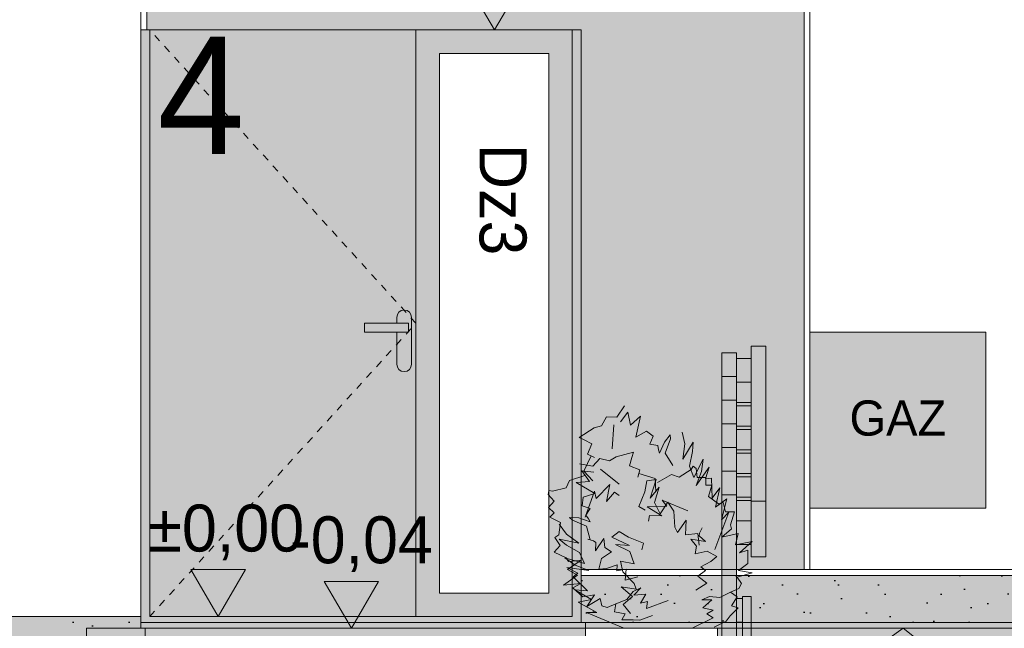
# Model space of a CAD drawing. Extents: x -366324 to -207045, y 68808 to 138616.
# Tile 50 of 170: x -306575 to -303219, y 78970 to 81044. Entities that reach past the tile are written whole.
import ezdxf

# ---------------------------------------------------------------- set-up
doc = ezdxf.new("R2010")
doc.units = 0
doc.header["$MEASUREMENT"] = 0
doc.linetypes.add('Hidden Line', pattern=[50, 25, -25])
doc.linetypes.add('Przerywana', pattern=[320, 160, -160])
for name, color, linetype, lineweight in [('Arch balustrady_Nr_Pióra__5', 7, 'Continuous', 13), ('Arch drzwi_Nr_Pióra__21', 7, 'Continuous', 9), ('Arch IS_Nr_Pióra__21', 7, 'Continuous', 9), ('Arch kolorystyka_Nr_Pióra__1', 7, 'Continuous', 25), ('Arch kolorystyka_Nr_Pióra__41', 7, 'Continuous', 15), ('Arch okna_Nr_Pióra__21', 7, 'Continuous', 9), ('Arch opisy okien_Nr_Pióra__18', 9, 'Continuous', 15), ('Arch opisy okien_Nr_Pióra__21', 7, 'Continuous', 9), ('Arch opisy_Nr_Pióra__1', 7, 'Continuous', 25), ('Arch schody_Nr_Pióra__21', 7, 'Continuous', 9), ('Arch wymiary_Nr_Pióra__19', 255, 'Continuous', 13), ('Arch wymiary_Nr_Pióra__21', 7, 'Continuous', 9), ('arch wypelnienia_Nr_Pióra__100', 2, 'Continuous', 25), ('Arch ściany zewnętrzne_Nr_Pióra__21', 7, 'Continuous', 9)]:
    doc.layers.add(name, color=color, linetype=linetype, lineweight=lineweight)
for name, color, linetype, lineweight, true_color in [('Arch drzwi_Nr_Pióra__22', 7, 'Continuous', 9, 0x7f7f7f), ('Arch kolorystyka_Nr_Pióra__2', 7, 'Continuous', 13, 0x7f7f7f), ('Arch kolorystyka_Nr_Pióra__81', 7, 'Continuous', 9, 0x5d5d5d), ('Arch zieleń_Nr_Pióra__4', 7, 'Continuous', 9, 0x029e21)]:
    doc.layers.add(name, color=color, linetype=linetype, lineweight=lineweight, true_color=true_color)
doc.layers.add('Arch wymiary', color=7, linetype='Continuous')
doc.styles.add('GENERATED_STYLE_1', font='txt')
doc.styles.add('GENERATED_STYLE_4', font='txt')
pattern_1 = [(45, (0, 300), (-95.459415, 95.459415), [0, -90, 0, -135]), (110, (300, 300), (126.858504, 46.17272), [0, -66, 0, -114])]

# ---------------------------------------------------------------- blocks, each defined once
blk = doc.blocks.new('Wymiary_9', base_point=(-305898.1, 79009.6))
at = {"layer": 'Arch wymiary_Nr_Pióra__21', "linetype": 'Continuous'}
blk.add_hatch(color=256, dxfattribs=at).paths.add_polyline_path([(-305898.1, 79009.6), (-305990.9, 79169.6), (-305805.3, 79169.6)], flags=0)
for p, q in [((-305898.1, 79009.6), (-305990.9, 79169.6)), ((-305990.9, 79169.6), (-305805.3, 79169.6)), ((-305805.3, 79169.6), (-305898.1, 79009.6)), ((-305898.1, 79009.6), (-306018.1, 79009.6)), ((-305898.1, 79009.6), (-305778.1, 79009.6))]:
    blk.add_line(p, q, dxfattribs=at)
at = {"layer": 'Arch wymiary_Nr_Pióra__21', "insert": (-306139.1, 79201.6), "char_height": 160, "attachment_point": 7, "style": 'GENERATED_STYLE_1'}
blk.add_mtext('{±0,00}', dxfattribs=at)
blk = doc.blocks.new('Wymiary_11', base_point=(-305443.9, 78969.6))
at = {"layer": 'Arch wymiary_Nr_Pióra__21', "linetype": 'Continuous'}
blk.add_hatch(color=256, dxfattribs=at).paths.add_polyline_path([(-305443.9, 78969.6), (-305536.7, 79129.6), (-305351.1, 79129.6)], flags=0)
for p, q in [((-305443.9, 78969.6), (-305536.7, 79129.6)), ((-305536.7, 79129.6), (-305351.1, 79129.6)), ((-305351.1, 79129.6), (-305443.9, 78969.6)), ((-305443.9, 78969.6), (-305563.9, 78969.6)), ((-305443.9, 78969.6), (-305323.9, 78969.6))]:
    blk.add_line(p, q, dxfattribs=at)
at = {"layer": 'Arch wymiary_Nr_Pióra__21', "insert": (-305654, 79161.6), "char_height": 160, "attachment_point": 7, "style": 'GENERATED_STYLE_1'}
blk.add_mtext('{-0,04}', dxfattribs=at)
blk = doc.blocks.new('Wymiary_47', base_point=(-304956.3, 81009.6))
at = {"layer": 'Arch wymiary_Nr_Pióra__19', "linetype": 'Continuous'}
blk.add_hatch(color=256, dxfattribs=at).paths.add_polyline_path([(-304956.3, 81009.6), (-305049.1, 81169.6), (-304863.5, 81169.6)], flags=0)
for p, q in [((-304956.3, 81009.6), (-305049.1, 81169.6)), ((-305049.1, 81169.6), (-304863.5, 81169.6)), ((-304863.5, 81169.6), (-304956.3, 81009.6))]:
    blk.add_line(p, q, dxfattribs=at)
at = {"layer": 'Arch wymiary_Nr_Pióra__21', "linetype": 'Continuous'}
for q in [(-305076.3, 81009.6), (-304836.3, 81009.6)]:
    blk.add_line((-304956.3, 81009.6), q, dxfattribs=at)
at = {"layer": 'Arch wymiary_Nr_Pióra__19', "insert": (-305189.7, 81201.6), "char_height": 160, "attachment_point": 7, "style": 'GENERATED_STYLE_1'}
blk.add_mtext('{+2,00}', dxfattribs=at)

msp = doc.modelspace()

# ---------------------------------------------------------------- hatches: boundary and pattern name
at = {"layer": 'Arch kolorystyka_Nr_Pióra__1', "linetype": 'Continuous'}
h = msp.add_hatch(dxfattribs=at)
h.set_pattern_fill('Carpet', color=256, style=0, pattern_type=2)
h.set_pattern_definition(pattern_1)
h.paths.add_polyline_path([(-300931.4, 78989.6), (-300931.4, 79149.6), (-304661.4, 79149.6), (-304661.4, 78989.6)], flags=0)
h = msp.add_hatch(dxfattribs=at)
h.set_pattern_fill('Carpet', color=256, style=0, pattern_type=2)
h.set_pattern_definition(pattern_1)
h.paths.add_polyline_path([(-312971.4, 78969.6), (-312771.4, 78969.6), (-312771.4, 78519.6), (-306346.4, 78519.6), (-306346.4, 78969.6), (-306161.4, 78969.6), (-306161.4, 78989.6), (-306161.4, 79009.6), (-306346.4, 79009.6), (-309461.4, 79009.6), (-309461.4, 78608.8, -0.810981), (-309571.4, 78608.8), (-309571.4, 79009.6), (-312771.4, 79009.6), (-312971.4, 79009.6)], flags=0)
at = {"layer": 'Arch kolorystyka_Nr_Pióra__2', "linetype": 'Continuous'}
h = msp.add_hatch(color=256, dxfattribs=at)
h.paths.add_polyline_path([(-305224.2, 79009.6), (-306131.4, 79009.6), (-306131.4, 81009.6), (-305224.2, 81009.6)], flags=0)
h.paths.add_polyline_path([(-305399.2, 79979.6), (-305289.2, 79979.6), (-305289.2, 79966.2), (-305289.2, 79869.6, 1), (-305239.2, 79869.6), (-305239.2, 80024.6), (-305239.2, 80029.6, 1), (-305289.2, 80029.6), (-305289.2, 80009.6), (-305399.2, 80009.6)], flags=0)
at = {"layer": 'Arch kolorystyka_Nr_Pióra__41', "linetype": 'Continuous'}
for points in [[(-306131.4, 81009.6), (-306161.4, 81009.6), (-306161.4, 78989.6), (-304661.4, 78989.6), (-304661.4, 81009.6), (-304691.4, 81009.6), (-304691.4, 79009.6), (-306131.4, 79009.6)], [(-305399.2, 79979.6), (-305289.2, 79979.6), (-305289.2, 79966.2), (-305289.2, 79869.6, 1), (-305239.2, 79869.6), (-305239.2, 80024.6), (-305239.2, 80029.6, 1), (-305289.2, 80029.6), (-305289.2, 80009.6), (-305399.2, 80009.6)]]:
    msp.add_hatch(color=256, dxfattribs=at).paths.add_polyline_path(points, flags=0)
h = msp.add_hatch(color=256, dxfattribs=at)
h.paths.add_polyline_path([(-305224.2, 79009.6), (-304691.4, 79009.6), (-304691.4, 81009.6), (-305224.2, 81009.6)], flags=0)
h.paths.add_polyline_path([(-305144.2, 79089.6), (-304771.4, 79089.6), (-304771.4, 80929.6), (-305144.2, 80929.6)], flags=0)
at = {"layer": 'Arch kolorystyka_Nr_Pióra__41', "linetype": 'Continuous', "lineweight": 0, "true_color": 0x000000}
for points in [[(-304131.4, 79909.2), (-304181.4, 79909.2), (-304181.4, 78519.6), (-304131.4, 78519.6)], [(-304031.4, 79212.8), (-304081.4, 79212.8), (-304081.4, 79931.3), (-304031.4, 79931.3)], [(-304081.4, 78571.5), (-304111.4, 78571.5), (-304111.4, 79077.9), (-304081.4, 79077.9)]]:
    msp.add_hatch(color=18, dxfattribs=at).paths.add_polyline_path(points, flags=0)
at = {"layer": 'Arch kolorystyka_Nr_Pióra__81', "linetype": 'Continuous'}
msp.add_hatch(color=256, dxfattribs=at).paths.add_polyline_path([(-303901.4, 81859.6), (-306141.4, 81859.6), (-306141.4, 81009.6), (-304661.4, 81009.6), (-304661.4, 79169.6), (-303901.4, 79169.6)], flags=0)
at = {"layer": 'Arch kolorystyka_Nr_Pióra__81', "linetype": 'Continuous', "lineweight": 0, "true_color": 0x454545}
for points in [[(-300931.4, 78989.6), (-300931.4, 79149.6), (-304661.4, 79149.6), (-304661.4, 78989.6)], [(-312971.4, 78969.6), (-312771.4, 78969.6), (-312771.4, 78519.6), (-306346.4, 78519.6), (-306346.4, 78969.6), (-306161.4, 78969.6), (-306161.4, 78989.6), (-306161.4, 79009.6), (-306346.4, 79009.6), (-309461.4, 79009.6), (-309461.4, 78608.8, -0.810981), (-309571.4, 78608.8), (-309571.4, 79009.6), (-312771.4, 79009.6), (-312971.4, 79009.6)], [(-306146.4, 78989.6), (-306161.4, 78989.6), (-306161.4, 78969.6), (-306346.4, 78969.6), (-306346.4, 78519.6), (-306146.4, 78519.6)]]:
    msp.add_hatch(color=250, dxfattribs=at).paths.add_polyline_path(points, flags=0)
at = {"layer": 'Arch kolorystyka_Nr_Pióra__81', "linetype": 'Continuous', "lineweight": 0, "true_color": 0x171717}
msp.add_hatch(color=250, dxfattribs=at).paths.add_polyline_path([(-304196.4, 78519.6), (-304196.4, 78969.6), (-304646.4, 78969.6), (-304646.4, 78519.6), (-306146.4, 78519.6), (-306146.4, 78989.6), (-302996.4, 78989.6), (-302996.4, 78519.6)], flags=0)
at = {"layer": 'arch wypelnienia_Nr_Pióra__100', "linetype": 'Continuous', "lineweight": 0, "true_color": 0xbfbf00}
msp.add_hatch(color=52, dxfattribs=at).paths.add_polyline_path([(-303281.4, 79979.6), (-303881.4, 79979.6), (-303881.4, 79379.6), (-303281.4, 79379.6)], flags=0)

# ---------------------------------------------------------------- linework, layer by layer
at = {"layer": 'Arch balustrady_Nr_Pióra__5', "linetype": 'Continuous'}
for p, q in [((-304181.4, 79909.2), (-304131.4, 79909.2)), ((-304181.4, 79424.8), (-304181.4, 79909.2)), ((-304131.4, 79909.2), (-304131.4, 79424.8)), ((-304081.4, 79931.3), (-304081.4, 79212.8)), ((-304031.4, 79931.3), (-304081.4, 79931.3)), ((-304031.4, 79212.8), (-304031.4, 79931.3)), ((-304081.4, 79889.2), (-304131.4, 79889.2)), ((-304181.4, 79828.5), (-304131.4, 79828.5)), ((-304081.4, 79808.5), (-304131.4, 79808.5)), ((-304181.4, 79747.8), (-304131.4, 79747.8)), ((-304081.4, 79739.2), (-304131.4, 79739.2)), ((-304081.4, 79727.8), (-304131.4, 79727.8)), ((-304181.4, 79667), (-304131.4, 79667)), ((-304081.4, 79658.5), (-304131.4, 79658.5)), ((-304081.4, 79647), (-304131.4, 79647)), ((-304181.4, 79586.3), (-304131.4, 79586.3)), ((-304081.4, 79577.8), (-304131.4, 79577.8)), ((-304081.4, 79566.3), (-304131.4, 79566.3)), ((-304181.4, 79505.6), (-304131.4, 79505.6)), ((-304081.4, 79497), (-304131.4, 79497)), ((-304081.4, 79485.6), (-304131.4, 79485.6)), ((-304181.4, 78519.6), (-304181.4, 79424.8)), ((-304181.4, 79424.8), (-304131.4, 79424.8)), ((-304131.4, 79424.8), (-304131.4, 78519.6)), ((-304081.4, 79416.3), (-304131.4, 79416.3)), ((-304081.4, 79404.8), (-304131.4, 79404.8)), ((-304031.4, 79402.8), (-304081.4, 79402.8)), ((-304081.4, 79335.6), (-304131.4, 79335.6)), ((-304081.4, 79254.8), (-304131.4, 79254.8)), ((-304081.4, 79212.8), (-304031.4, 79212.8)), ((-304111.4, 79070.9), (-304131.4, 79070.9)), ((-304111.4, 79077.9), (-304111.4, 78571.5)), ((-304081.4, 79077.9), (-304111.4, 79077.9)), ((-304081.4, 78571.5), (-304081.4, 79077.9)), ((-304111.4, 78990.1), (-304131.4, 78990.1))]:
    msp.add_line(p, q, dxfattribs=at)
at = {"layer": 'Arch drzwi_Nr_Pióra__21', "linetype": 'Continuous'}
for p, q in [((-306131.4, 79009.6), (-306131.4, 81009.6)), ((-305224.2, 79009.6), (-305224.2, 81009.6)), ((-305144.2, 79089.6), (-305144.2, 80929.6)), ((-304771.4, 79089.6), (-304771.4, 80929.6))]:
    msp.add_line(p, q, dxfattribs=at)
at = {"layer": 'Arch drzwi_Nr_Pióra__22', "linetype": 'Continuous'}
msp.add_line((-304691.4, 79009.6), (-304691.4, 81009.6), dxfattribs=at)
at = {"layer": 'Arch IS_Nr_Pióra__21', "linetype": 'Continuous'}
for p, q in [((-303881.4, 79379.6), (-303881.4, 79979.6)), ((-303881.4, 79979.6), (-303281.4, 79979.6)), ((-303281.4, 79979.6), (-303281.4, 79379.6)), ((-303281.4, 79379.6), (-303881.4, 79379.6))]:
    msp.add_line(p, q, dxfattribs=at)
at = {"layer": 'Arch okna_Nr_Pióra__21', "linetype": 'Hidden Line'}
for p, q in [((-305224.2, 80009.6), (-306131.4, 81009.6)), ((-306131.4, 79009.6), (-305224.2, 80009.6))]:
    msp.add_line(p, q, dxfattribs=at)
at = {"layer": 'Arch okna_Nr_Pióra__21', "linetype": 'Continuous'}
for p, q in [((-304771.4, 80929.6), (-305144.2, 80929.6)), ((-305399.2, 79979.6), (-305399.2, 80009.6)), ((-305249.2, 80009.6), (-305399.2, 80009.6)), ((-305289.2, 80009.6), (-305289.2, 80029.6)), ((-305249.2, 80009.6), (-305249.2, 79979.6)), ((-305239.2, 79869.6), (-305239.2, 80029.6)), ((-305249.2, 79979.6), (-305399.2, 79979.6)), ((-305289.2, 79869.6), (-305289.2, 79979.6)), ((-304771.4, 79089.6), (-305144.2, 79089.6)), ((-304691.4, 79009.6), (-306131.4, 79009.6))]:
    msp.add_line(p, q, dxfattribs=at)
for centre, start, end in [((-305264.2, 80029.6), 0, 180), ((-305264.2, 79869.6), 180, 0)]:
    msp.add_arc(centre, 25, start, end, dxfattribs=at)
at = {"layer": 'Arch schody_Nr_Pióra__21', "linetype": 'Continuous'}
for p, q in [((-304661.4, 79169.6), (-300931.4, 79169.6)), ((-304661.4, 79149.6), (-300931.4, 79149.6)), ((-306346.4, 78969.6), (-306346.4, 78519.6)), ((-306146.4, 78969.6), (-306346.4, 78969.6)), ((-306161.4, 78969.6), (-306161.4, 78989.6)), ((-306161.4, 78989.6), (-304646.4, 78989.6)), ((-306161.4, 78969.6), (-304196.4, 78969.6)), ((-306146.4, 78969.6), (-306146.4, 78519.6)), ((-304646.4, 78989.6), (-300931.4, 78989.6)), ((-304646.4, 78989.6), (-304646.4, 78519.6)), ((-304196.4, 78969.6), (-304196.4, 78519.6)), ((-302931.4, 78969.6), (-304196.4, 78969.6))]:
    msp.add_line(p, q, dxfattribs=at)
at = {"layer": 'Arch schody_Nr_Pióra__21', "linetype": 'Przerywana'}
for p, q in [((-303563.9, 78969.6), (-304196.4, 78519.6)), ((-302996.4, 78519.6), (-303563.9, 78969.6))]:
    msp.add_line(p, q, dxfattribs=at)
at = {"layer": 'Arch zieleń_Nr_Pióra__4', "linetype": 'Continuous'}
for p, q in [((-304513.4, 79728.1), (-304538.8, 79689.8)), ((-304501.7, 79706.3), (-304526.4, 79673.5)), ((-304492.3, 79661.9), (-304501.7, 79706.3)), ((-304574.1, 79690.2), (-304591.3, 79659.9)), ((-304538.8, 79689.8), (-304574.1, 79690.2)), ((-304458.9, 79692.7), (-304492.3, 79661.9)), ((-304474.9, 79621.4), (-304458.9, 79692.7)), ((-304616.9, 79652.6), (-304667.8, 79619.8)), ((-304591.3, 79659.9), (-304616.9, 79652.6)), ((-304555, 79581.5), (-304549, 79663.1)), ((-304438.5, 79641.2), (-304474.9, 79621.4)), ((-304415.1, 79624.4), (-304438.5, 79641.2)), ((-304308, 79598), (-304316.1, 79638.5)), ((-304667.8, 79619.8), (-304651.2, 79611.6)), ((-304651.2, 79611.6), (-304624.8, 79598.8)), ((-304426.6, 79597.7), (-304415.1, 79624.4)), ((-304376.9, 79604.6), (-304393.5, 79566.7)), ((-304357, 79628.7), (-304376.9, 79604.6)), ((-304374.6, 79566.3), (-304356.3, 79615.1)), ((-304356.3, 79615.1), (-304357, 79628.7)), ((-304278.7, 79603.8), (-304314.2, 79546)), ((-304281.1, 79571.8), (-304278.7, 79603.8)), ((-304624.8, 79598.8), (-304638.8, 79562.8)), ((-304541.1, 79554.6), (-304482.4, 79569.6)), ((-304482.4, 79569.6), (-304487.7, 79551.8)), ((-304400, 79592.9), (-304426.6, 79597.7)), ((-304397.1, 79578.4), (-304400, 79592.9)), ((-304393.5, 79566.7), (-304397.1, 79578.4)), ((-304314.2, 79546), (-304308, 79598)), ((-304291.9, 79521.9), (-304281.1, 79571.8)), ((-304627.2, 79557.2), (-304652.1, 79505.1)), ((-304638.8, 79562.8), (-304615.6, 79551.7)), ((-304621.5, 79522.6), (-304597.7, 79548.7)), ((-304597.7, 79548.7), (-304563.9, 79540.7)), ((-304563.9, 79540.7), (-304541.1, 79554.6)), ((-304487.7, 79551.8), (-304496.3, 79523.7)), ((-304349, 79524.9), (-304374.6, 79566.3)), ((-304245, 79546.5), (-304277.1, 79484.2)), ((-304250.7, 79503.9), (-304245, 79546.5)), ((-304666.9, 79530.1), (-304621.5, 79522.6)), ((-304632.7, 79469.6), (-304658.8, 79506.7)), ((-304658.8, 79506.7), (-304618, 79502.4)), ((-304652.1, 79505.1), (-304621.4, 79472.7)), ((-304531.1, 79460.9), (-304595, 79511.9)), ((-304496.3, 79523.7), (-304460.4, 79509.5)), ((-304460.4, 79509.5), (-304468, 79484.9)), ((-304326.9, 79485.2), (-304286.5, 79511.5)), ((-304277.1, 79484.2), (-304291.9, 79521.9)), ((-304286.5, 79511.5), (-304279.5, 79522.5)), ((-304279.5, 79522.5), (-304268.4, 79514.6)), ((-304225, 79519.1), (-304269, 79456.7)), ((-304269, 79456.7), (-304250.7, 79503.9)), ((-304268.4, 79514.6), (-304265.7, 79484.2)), ((-304237.3, 79478.7), (-304225, 79519.1)), ((-304700.9, 79473.9), (-304711.9, 79448.5)), ((-304647.9, 79490.4), (-304700.9, 79473.9)), ((-304678, 79466.1), (-304632.7, 79469.6)), ((-304464.2, 79497.2), (-304409, 79480)), ((-304444.3, 79435.1), (-304437, 79471.9)), ((-304437, 79471.9), (-304405.8, 79477.3)), ((-304405.8, 79477.3), (-304425.7, 79413.5)), ((-304409, 79480), (-304406.2, 79435.4)), ((-304401.1, 79466.8), (-304353, 79494.5)), ((-304353, 79494.5), (-304326.9, 79485.2)), ((-304265.7, 79484.2), (-304236.3, 79484.1)), ((-304216.2, 79481.5), (-304237.3, 79478.7)), ((-304236.3, 79484.1), (-304235.9, 79457.1)), ((-304214.8, 79413.8), (-304216.2, 79481.5)), ((-304771.4, 79439.2), (-304773.2, 79425.6)), ((-304758.6, 79436.8), (-304771.4, 79439.2)), ((-304711.9, 79448.5), (-304758.6, 79436.8)), ((-304614.8, 79429.3), (-304678, 79466.1)), ((-304614.9, 79437.3), (-304647.5, 79348.8)), ((-304610.1, 79411.8), (-304614.9, 79437.3)), ((-304562.8, 79459.4), (-304610.1, 79411.8)), ((-304574.3, 79401.8), (-304562.8, 79459.4)), ((-304464.7, 79384.3), (-304444.3, 79435.1)), ((-304425.7, 79413.5), (-304395.6, 79450.9)), ((-304395.6, 79450.9), (-304411.1, 79398.7)), ((-304235.9, 79457.1), (-304215.4, 79458.1)), ((-304215.4, 79458.1), (-304227.4, 79419.4)), ((-304188.3, 79448), (-304214.8, 79413.8)), ((-304202.6, 79383), (-304188.3, 79448)), ((-304773.2, 79425.6), (-304752.8, 79402.9)), ((-304752.8, 79402.9), (-304772.7, 79381.4)), ((-304657.7, 79387.5), (-304654.2, 79416.1)), ((-304654.2, 79416.1), (-304614.8, 79429.3)), ((-304547.2, 79433.4), (-304574.3, 79401.8)), ((-304531.2, 79422.8), (-304547.2, 79433.4)), ((-304369.3, 79385.7), (-304384.7, 79406.6)), ((-304384.7, 79406.6), (-304297.7, 79370.2)), ((-304227.4, 79419.4), (-304192.3, 79393.8)), ((-304164.7, 79410.8), (-304202.6, 79383)), ((-304182.3, 79339.9), (-304164.7, 79410.8)), ((-304772.7, 79381.4), (-304753.2, 79362.7)), ((-304630.4, 79377.7), (-304657.7, 79387.5)), ((-304645, 79355), (-304630.4, 79377.7)), ((-304443, 79372.9), (-304464.7, 79384.3)), ((-304436.4, 79383.4), (-304369.3, 79385.7)), ((-304386.3, 79352.6), (-304436.4, 79383.4)), ((-304411.1, 79398.7), (-304391.1, 79359.6)), ((-304391.1, 79359.6), (-304365.3, 79399.8)), ((-304365.3, 79399.8), (-304344.9, 79368.9)), ((-304344.9, 79368.9), (-304342.1, 79314.1)), ((-304192.3, 79393.8), (-304176.7, 79398)), ((-304176.7, 79398), (-304168.9, 79367)), ((-304753.2, 79362.7), (-304767.9, 79348.3)), ((-304767.9, 79348.3), (-304731.4, 79330.7)), ((-304691, 79338.1), (-304700.4, 79347.8)), ((-304700.4, 79347.8), (-304669.3, 79346)), ((-304642.7, 79318.3), (-304691, 79338.1)), ((-304669.3, 79346), (-304630.1, 79332.4)), ((-304636.3, 79343), (-304645, 79355)), ((-304630.1, 79332.4), (-304636.3, 79343)), ((-304431, 79335.3), (-304427.9, 79354.3)), ((-304427.9, 79354.3), (-304386.3, 79352.6)), ((-304332.1, 79296), (-304303.1, 79338.8)), ((-304303.1, 79338.8), (-304305.2, 79288.4)), ((-304205.1, 79238.8), (-304158.1, 79365.6)), ((-304158.1, 79365.6), (-304182.3, 79339.9)), ((-304168.9, 79367), (-304138.3, 79366.4)), ((-304138.3, 79366.4), (-304152, 79322.4)), ((-304731.4, 79330.7), (-304736.5, 79287.7)), ((-304711.3, 79291), (-304735.5, 79324.6)), ((-304629.8, 79271.4), (-304642.7, 79318.3)), ((-304342.1, 79314.1), (-304332.1, 79296)), ((-304257.7, 79293.4), (-304248.6, 79312)), ((-304148, 79308.8), (-304181.5, 79279.9)), ((-304152, 79322.4), (-304148, 79308.8)), ((-304736.5, 79287.7), (-304750.2, 79279.1)), ((-304750.2, 79279.1), (-304732.8, 79252.3)), ((-304710.4, 79253.5), (-304735.5, 79273.5)), ((-304735.5, 79273.5), (-304669, 79260.2)), ((-304669, 79260.2), (-304711.3, 79291)), ((-304618.4, 79267.3), (-304638.2, 79273.2)), ((-304611.4, 79261.7), (-304618.4, 79267.3)), ((-304583.9, 79275.7), (-304611.9, 79233.5)), ((-304579.7, 79244.7), (-304583.9, 79275.7)), ((-304531.1, 79299.7), (-304556.3, 79280.5)), ((-304556.3, 79280.5), (-304496, 79251.8)), ((-304499.2, 79280.1), (-304531.1, 79299.7)), ((-304448.1, 79260.4), (-304499.2, 79280.1)), ((-304305.2, 79288.4), (-304263, 79292.8)), ((-304267.6, 79249.7), (-304287.4, 79273.9)), ((-304287.4, 79273.9), (-304237.4, 79265.6)), ((-304263, 79292.8), (-304258.6, 79253.5)), ((-304258.4, 79284.5), (-304257.7, 79293.4)), ((-304237.4, 79265.6), (-304258.4, 79284.5)), ((-304181.5, 79279.9), (-304126.2, 79292.7)), ((-304126.2, 79292.7), (-304134.4, 79254.2)), ((-304732.8, 79252.3), (-304753.2, 79229.4)), ((-304666.5, 79227.5), (-304710.4, 79253.5)), ((-304611.9, 79233.5), (-304611.4, 79261.7)), ((-304557.6, 79230.5), (-304579.7, 79244.7)), ((-304496, 79251.8), (-304543.9, 79255.2)), ((-304543.9, 79255.2), (-304495.1, 79230.9)), ((-304454.5, 79236.8), (-304448.1, 79260.4)), ((-304272.2, 79223.8), (-304267.6, 79249.7)), ((-304134.4, 79254.2), (-304077.7, 79265.6)), ((-304077.7, 79265.6), (-304121.2, 79227)), ((-304121.2, 79227), (-304092.4, 79236)), ((-304092.4, 79236), (-304093.4, 79190.4)), ((-304753.2, 79229.4), (-304711.6, 79209.6)), ((-304681.3, 79185.1), (-304716.4, 79209.8)), ((-304716.4, 79209.8), (-304649, 79191)), ((-304711.6, 79209.6), (-304704.4, 79197.3)), ((-304660.4, 79202.3), (-304707.4, 79170.5)), ((-304704.4, 79197.3), (-304660.4, 79202.3)), ((-304649, 79191), (-304666.5, 79227.5)), ((-304601, 79170.7), (-304591.6, 79207.1)), ((-304591.6, 79207.1), (-304557.6, 79230.5)), ((-304495.1, 79230.9), (-304480, 79189.7)), ((-304231.9, 79232.8), (-304272.2, 79223.8)), ((-304198.8, 79214.9), (-304231.9, 79232.8)), ((-304219.3, 79197.4), (-304198.8, 79214.9)), ((-304672, 79158), (-304709.9, 79176.6)), ((-304709.9, 79176.6), (-304634.3, 79166.3)), ((-304707.4, 79170.5), (-304673.7, 79150.2)), ((-304634.3, 79166.3), (-304681.3, 79185.1)), ((-304574.2, 79173.8), (-304601, 79170.7)), ((-304538.3, 79186), (-304574.2, 79173.8)), ((-304539, 79165.7), (-304538.3, 79186)), ((-304507.6, 79171.4), (-304539, 79165.7)), ((-304480, 79189.7), (-304527.1, 79198.2)), ((-304527.1, 79198.2), (-304518.4, 79162.1)), ((-304510.9, 79133.4), (-304507.6, 79171.4)), ((-304262.9, 79147), (-304237.4, 79166.1)), ((-304252.7, 79179.4), (-304219.3, 79197.4)), ((-304237.4, 79166.1), (-304252.7, 79179.4)), ((-304093.4, 79190.4), (-304124.7, 79166.4)), ((-304124.7, 79166.4), (-304077.7, 79158.2)), ((-304673.7, 79150.2), (-304720.6, 79116.5)), ((-304688.4, 79144.5), (-304672, 79158)), ((-304639.7, 79097.4), (-304688.4, 79144.5)), ((-304518.4, 79162.1), (-304480, 79122.8)), ((-304467.9, 79144.9), (-304510.9, 79133.4)), ((-304232.8, 79123.6), (-304262.9, 79147)), ((-304077.7, 79158.2), (-304129, 79143.9)), ((-304129, 79143.9), (-304114.1, 79122.6)), ((-304720.6, 79116.5), (-304662.6, 79122)), ((-304662.6, 79122), (-304688.9, 79107.1)), ((-304688.9, 79107.1), (-304654.8, 79076.8)), ((-304625.5, 79067.5), (-304682.9, 79101.2)), ((-304682.9, 79101.2), (-304639.7, 79097.4)), ((-304473.7, 79103.2), (-304524.7, 79111.1)), ((-304524.7, 79111.1), (-304486.4, 79078.3)), ((-304483.5, 79095.5), (-304457.3, 79107.3)), ((-304457.3, 79107.3), (-304480.9, 79082.1)), ((-304480, 79122.8), (-304473.7, 79103.2)), ((-304270.5, 79099.8), (-304232.8, 79123.6)), ((-304123.2, 79104.9), (-304152.2, 79092.6)), ((-304114.1, 79122.6), (-304123.2, 79104.9)), ((-304671.6, 79058.6), (-304625.5, 79067.5)), ((-304654.8, 79076.8), (-304615.9, 79083.4)), ((-304615.9, 79083.4), (-304641.9, 79043.4)), ((-304641.9, 79043.4), (-304596.5, 79071.2)), ((-304596.5, 79071.2), (-304591, 79045.8)), ((-304543.1, 79053.4), (-304505.3, 79067.3)), ((-304486.4, 79078.3), (-304518.3, 79050.4)), ((-304505.3, 79067.3), (-304483.5, 79095.5)), ((-304480.9, 79082.1), (-304440.5, 79085.8)), ((-304440.5, 79085.8), (-304458.7, 79054.8)), ((-304223.7, 79077.7), (-304250.1, 79066.5)), ((-304250.1, 79066.5), (-304215.6, 79066.7)), ((-304215.6, 79066.7), (-304245.8, 79039.5)), ((-304188.2, 79074.4), (-304223.7, 79077.7)), ((-304152.2, 79092.6), (-304188.2, 79074.4)), ((-304152.2, 79092.6), (-304129, 79076.8)), ((-304129, 79076.8), (-304148.7, 79046.1)), ((-304607.8, 79023.3), (-304671.6, 79058.6)), ((-304591, 79045.8), (-304571.8, 79040.4)), ((-304571.8, 79040.4), (-304543.1, 79053.4)), ((-304543.1, 79053.4), (-304547.3, 79025.5)), ((-304518.3, 79050.4), (-304492.6, 79020.4)), ((-304458.7, 79054.8), (-304434.4, 79061.5)), ((-304438.4, 79037), (-304364.6, 79064.7)), ((-304434.4, 79061.5), (-304438.4, 79037)), ((-304245.8, 79039.5), (-304210.7, 79031.8)), ((-304210.7, 79031.8), (-304232.2, 79018.5)), ((-304126.2, 79039.7), (-304152.7, 79011.7)), ((-304148.7, 79046.1), (-304126.2, 79039.7)), ((-304643, 79023), (-304607.8, 79023.3)), ((-304518.1, 78971.2), (-304643, 79023)), ((-304547.3, 79025.5), (-304511.4, 79019.1)), ((-304511.4, 79019.1), (-304522, 78998.2)), ((-304522, 78998.2), (-304483.5, 78998.6)), ((-304483.5, 78998.6), (-304461.1, 78997.1)), ((-304461.1, 78997.1), (-304417.3, 79012.8)), ((-304211.5, 79004.8), (-304282.1, 78969.6)), ((-304232.2, 79018.5), (-304211.5, 79004.8)), ((-304152.7, 79011.7), (-304166.8, 78994.2)), ((-304166.8, 78994.2), (-304208.1, 78972.9))]:
    msp.add_line(p, q, dxfattribs=at)
at = {"layer": 'Arch ściany zewnętrzne_Nr_Pióra__21', "linetype": 'Continuous'}
for p, q in [((-306161.4, 83424.6), (-306161.4, 81009.6)), ((-306141.4, 83424.6), (-306141.4, 81009.6)), ((-303901.4, 83424.6), (-303901.4, 79169.6)), ((-303881.4, 83424.6), (-303881.4, 79169.6)), ((-304661.4, 81009.6), (-306161.4, 81009.6)), ((-306161.4, 78989.6), (-306161.4, 81009.6)), ((-304661.4, 78989.6), (-304661.4, 81009.6)), ((-309461.4, 79009.6), (-306161.4, 79009.6))]:
    msp.add_line(p, q, dxfattribs=at)

# ---------------------------------------------------------------- block references
at = {"layer": 'Arch wymiary', "linetype": 'Continuous'}
for name, p in [('Wymiary_47', (-304956.3, 81009.6)), ('Wymiary_9', (-305898.1, 79009.6)), ('Wymiary_11', (-305443.9, 78969.6))]:
    msp.add_blockref(name, p, dxfattribs=at)

# ---------------------------------------------------------------- texts
at = {"layer": 'Arch opisy okien_Nr_Pióra__18', "linetype": 'Continuous', "insert": (-305956.5, 80986.3), "char_height": 400, "attachment_point": 2, "style": 'GENERATED_STYLE_4'}
msp.add_mtext('{4}', dxfattribs=at)
at = {"layer": 'Arch opisy okien_Nr_Pióra__21', "linetype": 'Continuous', "insert": (-304847.1, 80431.3), "char_height": 160, "attachment_point": 2, "rotation": 270, "style": 'GENERATED_STYLE_4'}
msp.add_mtext('{Dz3}', dxfattribs=at)
at = {"layer": 'Arch opisy_Nr_Pióra__1', "linetype": 'Continuous', "insert": (-303581.4, 79746.4), "char_height": 120, "attachment_point": 2, "style": 'GENERATED_STYLE_4'}
msp.add_mtext('{GAZ}', dxfattribs=at)

doc.saveas('drawing.dxf')
